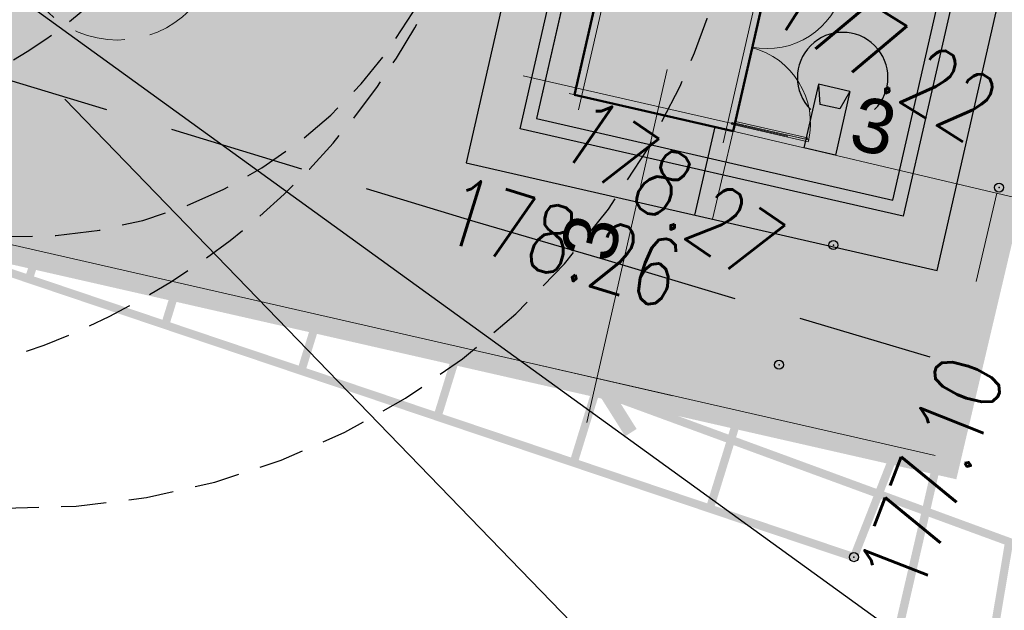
# Model space of a CAD drawing. Header units: metres. Extents: x 964 to 7125, y -212 to 9570.
# Tile 74 of 185: x 1949.5 to 1960.38, y 220.57 to 227.09. Entities that reach past the tile are written whole.
import ezdxf
from ezdxf.enums import TextEntityAlignment as Align

# ---------------------------------------------------------------- set-up
doc = ezdxf.new("R2010")
doc.units = ezdxf.units.M
for name, pattern in [('1081', [1.5, 1, -0.5]), ('2217', [2, 1.5, -0.5]), ('2218', [1, 0.5, -0.5]), ('3820', [1.75, 1.25, -0.5]), ('ACAD_ISO10W100', [18, 12, -3, 0, -3]), ('CENTER2', [1.125, 0.75, -0.125, 0.125, -0.125]), ('CIĄGłA', [0]), ('DASH', [0.75, 0.5, -0.25]), ('DASHED', [0.75, 0.5, -0.25]), ('HIDDEN', [0.375, 0.25, -0.125])]:
    doc.linetypes.add(name, pattern=pattern)
for name, color, linetype in [('0S', 7, 'Continuous'), ('Dzialki', 7, 'Continuous'), ('Kontury', 7, 'Continuous'), ('OT_ZagospodarowanieTerenu', 7, 'Continuous'), ('SKARPA2', 7, 'Continuous'), ('Uzytki', 7, 'Continuous'), ('WYMIARY', 9, 'Continuous'), ('ZP_strefy oddziaływania', 8, 'HIDDEN')]:
    doc.layers.add(name, color=color, linetype=linetype)
for name, color, linetype, lineweight in [('_IE', 240, 'Continuous', 9), ('AGP1_BUDYNKI', 7, 'Continuous', 50), ('AGP1_granica_opracow', 7, 'Continuous', 15), ('AGP1_HATCH', 7, 'Continuous', 5), ('AGP1_KRAWEZNIKI GRUBOŚCI', 7, 'Continuous', 15), ('AGP1_KRAWEZNIKI NOWE', 7, 'Continuous', 30), ('AGP1_WYMIARY', 7, 'Continuous', 15), ('AGP1_ZIELEN', 1, 'Continuous', 15), ('PODKŁAD MAPA', 7, 'Continuous', 9), ('STREFY GAZOCIĄG', 7, 'Continuous', 9)]:
    doc.layers.add(name, color=color, linetype=linetype, lineweight=lineweight)
doc.styles.add('ARIAL', font='arial.ttf')
doc.styles.add('GENERATED_STYLE_1', font='arialbd.ttf', dxfattribs={"width": 0.999153})
doc.styles.add('STYL_ARIAL', font='simplex', dxfattribs={"width": 0.75, "oblique": 0.1})
doc.dimstyles.new('GENERATED_STYLE__61', dxfattribs={"dimtxt": 10, "dimasz": 9.5, "dimexe": 0.18, "dimexo": 0, "dimgap": 0.09, "dimtad": 0, "dimdec": 1, "dimzin": 0, "dimdsep": 46, "dimtxsty": 'GENERATED_STYLE_1', "dimblk": 'ARROWHEAD_1', "dimblk1": 'ARROWHEAD_1', "dimblk2": 'ARROWHEAD_1', "dimcen": 0.09, "dimclrd": 256, "dimclre": 256, "dimclrt": 256, "dimazin": 0, "dimtfac": 1, "dimtdec": 4, "dimtmove": 0, "dimatfit": 3, "dimfxl": 1, "dimtolj": 1, "dimtzin": 0, "dimarcsym": 0})

# ---------------------------------------------------------------- blocks, each defined once
blk = doc.blocks.new('ARROWHEAD_1')
at = {"linetype": 'Continuous'}
blk.add_line((0, 0), (-1, 0), dxfattribs=at)
blk.add_circle((0, 0), 0.25, dxfattribs=at)
blk = doc.blocks.new('OTZK2')
at = {"color": 0}
blk.add_arc((0.5, 0.5), 0.5, 315, 225, dxfattribs=at)
blk = doc.blocks.new('RTPW02')
at = {"color": 0}
blk.add_circle((0, 0), 0.05, dxfattribs=at)
blk = doc.blocks.new('MDCP 20240606')
at = {"layer": 'Dzialki', "color": 251, "true_color": 0x636466, "const_width": 0.09}
for points in [[(6592058.62, 5737961.47), (6592053.22, 5737938.58)], [(6592053.22, 5737938.58), (6591998.81, 5737950.95)], [(6592050.89, 5737928.43), (6592053.22, 5737938.58)]]:
    blk.add_lwpolyline(points, dxfattribs=at)
at = {"layer": 'Kontury', "color": 251, "linetype": '2217', "true_color": 0x636466, "const_width": 0.09}
for points in [[(6591998.81, 5737950.95), (6592053.22, 5737938.58)], [(6592053.22, 5737938.58), (6592052.34, 5737934.78)]]:
    blk.add_lwpolyline(points, dxfattribs=at)
at = {"layer": 'OT_ZagospodarowanieTerenu', "color": 251, "linetype": '1081', "true_color": 0x636466, "const_width": 0.09}
blk.add_lwpolyline([(6592073.7, 5737976.5), (6592072.08, 5737981.8), (6592052.48, 5737982.7), (6592038.83, 5737971.26), (6592034.15, 5737950.72), (6592037.44, 5737948.76), (6592037.82, 5737943.52), (6592053.99, 5737937.59), (6592051.48, 5737922.7), (6592058.84, 5737922.22), (6592062.72, 5737925.29), (6592063.65, 5737933.34), (6592066.33, 5737944.78), (6592065.09, 5737951.53), (6592063.33, 5737955.72), (6592065.93, 5737958.41), (6592070.87, 5737958), (6592072.22, 5737963.52), (6592071.8, 5737967.27), (6592073.7, 5737976.5)], dxfattribs=at)
at = {"layer": 'SKARPA2', "color": 252, "linetype": '3820', "true_color": 0x939598, "const_width": 0.09}
for points in [[(6592038.183, 5737962.966), (6592036.519, 5737954.877), (6592037.107, 5737952.596), (6592040.41, 5737944.835), (6592038.969, 5737943.408), (6592051.4465, 5737939.5466), (6592052.0478, 5737940.8696), (6592044.934, 5737945.747), (6592046.112, 5737952.549), (6592047.705, 5737963.622)], [(6592048.975, 5737963.47), (6592048.824, 5737958.691), (6592048.12, 5737948.419), (6592046.91, 5737945.901), (6592053.879, 5737941.505), (6592052.274, 5737937.421), (6592037.958, 5737942.245), (6592037.951, 5737943.715), (6592037.0713, 5737947.7616), (6592035.056, 5737951.244), (6592034.507, 5737955.744), (6592036.842, 5737964.833)]]:
    blk.add_lwpolyline(points, dxfattribs=at)
at = {"layer": 'SKARPA2', "color": 252, "true_color": 0x939598, "const_width": 0.09}
for points in [[(6592048.7757, 5737943.113), (6592049.5468, 5737944.2377)], [(6592049.8895, 5737942.3494), (6592050.6899, 5737943.5167)], [(6592049.3326, 5737942.7312), (6592049.7255, 5737943.3042)], [(6592051.0033, 5737941.5857), (6592051.8329, 5737942.7957)], [(6592050.4464, 5737941.9676), (6592050.8539, 5737942.5619)], [(6592043.6117, 5737941.9712), (6592043.1545, 5737940.4939)], [(6592051.5602, 5737941.2039), (6592051.9823, 5737941.8196)], [(6592044.3702, 5737941.7365), (6592044.1387, 5737940.9884)], [(6592045.1287, 5737941.5018), (6592044.6599, 5737939.9867)], [(6592045.8872, 5737941.267), (6592045.6499, 5737940.5)], [(6592046.6458, 5737941.0323), (6592046.1652, 5737939.4795)], [(6592047.4043, 5737940.7975), (6592047.1611, 5737940.0117)], [(6592051.9797, 5737940.7197), (6592053.3293, 5737940.1063)], [(6592048.1628, 5737940.5628), (6592047.6705, 5737938.9722)], [(6592048.9213, 5737940.3281), (6592048.6722, 5737939.5233)], [(6592049.6798, 5737940.0933), (6592049.1759, 5737938.465)], [(6592051.6669, 5737940.0315), (6592052.3597, 5737939.7166)], [(6592050.4383, 5737939.8586), (6592050.1834, 5737939.035)], [(6592051.1968, 5737939.6239), (6592050.6812, 5737937.9577)]]:
    blk.add_lwpolyline(points, dxfattribs=at)
at = {"layer": 'SKARPA2', "color": 251, "true_color": 0x636466}
for p in [(6592053.879, 5737941.505), (6592052.0478, 5737940.8696), (6592051.4465, 5737939.5466), (6592052.274, 5737937.421)]:
    blk.add_point(p, dxfattribs=at)
at = {"layer": 'Uzytki', "color": 251, "linetype": '2218', "true_color": 0x636466, "const_width": 0.09}
for points in [[(6592053.22, 5737938.58), (6591998.81, 5737950.95)], [(6592052.34, 5737934.78), (6592053.22, 5737938.58)]]:
    blk.add_lwpolyline(points, dxfattribs=at)
at = {"layer": 'OT_ZagospodarowanieTerenu', "color": 251, "true_color": 0x636466}
blk.add_blockref('OTZK2', (6592051.65, 5737942.22), dxfattribs=at)
at = {"layer": 'SKARPA2', "color": 251, "true_color": 0x636466}
for p in [(6592053.879, 5737941.505), (6592052.0478, 5737940.8696), (6592051.4465, 5737939.5466), (6592052.274, 5737937.421)]:
    blk.add_blockref('RTPW02', p, dxfattribs=at)
at = {"layer": 'SKARPA2', "color": 251, "true_color": 0x636466, "style": 'STYL_ARIAL', "width": 0.75}
for s, rotation, p in [('177.22', 327.7565, (6592051.1778, 5737943.195)), ('178.27', 325.5645000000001, (6592048.830279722, 5737941.74320867)), ('178.26', 342.8043, (6592047.6076, 5737940.7203)), ('177.10', 68.54530000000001, (6592053.2021, 5737936.8924))]:
    blk.add_text(s, height=0.75, rotation=rotation, dxfattribs=at).set_placement(p, align=Align.BOTTOM_LEFT)
blk = doc.blocks.new('drzewo_liściaste_symbol')
at = {"layer": 'AGP1_ZIELEN', "color": 11, "lineweight": 30, "true_color": 0xf27172, "transparency": 33554559}
for p, q in [((0.5303300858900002, -0.5303300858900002), (-0.5303300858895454, 0.5303300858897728)), ((-0.5303300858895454, -0.5303300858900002), (0.5303300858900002, 0.5303300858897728))]:
    blk.add_line(p, q, dxfattribs=at)
at = {"layer": 'AGP1_ZIELEN', "color": 252, "linetype": 'DASHED', "lineweight": 5, "ltscale": 1.5, "true_color": 0x939598}
blk.add_circle((0, 0), 1.5, dxfattribs=at)
blk = doc.blocks.new('DRZEWA DO WYCINKI 20240606')
at = {"layer": 'AGP1_ZIELEN', "lineweight": 9, "xscale": 0.75, "yscale": 0.75, "zscale": 0.75, "rotation": 347.6011741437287}
blk.add_blockref('drzewo_liściaste_symbol', (2230.18400957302, 192.5417626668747), dxfattribs=at)
blk = doc.blocks.new('_ArchTick')
at = {"layer": 'WYMIARY', "color": 0, "linetype": 'Continuous', "const_width": 0.15}
blk.add_lwpolyline([(-0.5, -0.5), (0.5, 0.5)], dxfattribs=at)
blk = doc.blocks.new('IE_20251212')
at = {"layer": '_IE', "color": 4, "lineweight": -3}
blk.add_line((42.41781992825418, -81.14396457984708), (25.38792917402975, -68.82676152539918), dxfattribs=at)
at = {"layer": '_IE', "lineweight": -3}
for p, q in [((35.14260335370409, -70.44274605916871), (34.98193351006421, -71.14670085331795)), ((35.14260335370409, -70.44274605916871), (34.98193351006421, -71.14670085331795)), ((35.14260335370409, -70.44274605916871), (34.98193351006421, -71.14670085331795)), ((35.14260335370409, -70.44274605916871), (34.98193351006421, -71.14670085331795)), ((35.14260335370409, -70.44274605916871), (34.98193351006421, -71.14670085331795)), ((35.14260335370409, -70.44274605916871), (34.98193351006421, -71.14670085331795)), ((35.14260335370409, -70.44274605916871), (34.98193351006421, -71.14670085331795)), ((35.14260335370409, -70.44274605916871), (34.98193351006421, -71.14670085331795)), ((35.14260335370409, -70.44274605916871), (34.98193351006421, -71.14670085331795)), ((35.14260335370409, -70.44274605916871), (34.98193351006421, -71.14670085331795)), ((35.14260335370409, -70.44274605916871), (34.98193351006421, -71.14670085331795)), ((35.14260335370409, -70.44274605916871), (34.98193351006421, -71.14670085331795)), ((35.48999918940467, -70.52203529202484), (35.14260335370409, -70.44274605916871)), ((35.14260335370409, -70.44274605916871), (35.15805174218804, -70.66671762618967)), ((35.48999918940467, -70.52203529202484), (35.14260335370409, -70.44274605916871)), ((35.14260335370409, -70.44274605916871), (35.15805174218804, -70.66671762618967)), ((35.48999918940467, -70.52203529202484), (35.14260335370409, -70.44274605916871)), ((35.14260335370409, -70.44274605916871), (35.15805174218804, -70.66671762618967)), ((35.48999918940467, -70.52203529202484), (35.14260335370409, -70.44274605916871)), ((35.14260335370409, -70.44274605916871), (35.15805174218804, -70.66671762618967)), ((35.48999918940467, -70.52203529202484), (35.14260335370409, -70.44274605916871)), ((35.14260335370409, -70.44274605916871), (35.15805174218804, -70.66671762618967)), ((35.48999918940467, -70.52203529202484), (35.14260335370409, -70.44274605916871)), ((35.14260335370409, -70.44274605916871), (35.15805174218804, -70.66671762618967)), ((35.48999918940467, -70.52203529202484), (35.14260335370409, -70.44274605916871)), ((35.14260335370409, -70.44274605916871), (35.15805174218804, -70.66671762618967)), ((35.48999918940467, -70.52203529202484), (35.14260335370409, -70.44274605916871)), ((35.14260335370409, -70.44274605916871), (35.15805174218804, -70.66671762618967)), ((35.48999918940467, -70.52203529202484), (35.14260335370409, -70.44274605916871)), ((35.14260335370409, -70.44274605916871), (35.15805174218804, -70.66671762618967)), ((35.48999918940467, -70.52203529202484), (35.14260335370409, -70.44274605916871)), ((35.14260335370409, -70.44274605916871), (35.15805174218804, -70.66671762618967)), ((35.48999918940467, -70.52203529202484), (35.14260335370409, -70.44274605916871)), ((35.14260335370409, -70.44274605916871), (35.15805174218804, -70.66671762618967)), ((35.48999918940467, -70.52203529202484), (35.14260335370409, -70.44274605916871)), ((35.14260335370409, -70.44274605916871), (35.15805174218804, -70.66671762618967)), ((35.48999918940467, -70.52203529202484), (35.32932934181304, -71.22599008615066)), ((35.48999918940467, -70.52203529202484), (35.32932934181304, -71.22599008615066)), ((35.48999918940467, -70.52203529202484), (35.32932934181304, -71.22599008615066)), ((35.48999918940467, -70.52203529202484), (35.32932934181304, -71.22599008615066)), ((35.48999918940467, -70.52203529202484), (35.32932934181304, -71.22599008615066)), ((35.48999918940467, -70.52203529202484), (35.32932934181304, -71.22599008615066)), ((35.48999918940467, -70.52203529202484), (35.32932934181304, -71.22599008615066)), ((35.48999918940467, -70.52203529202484), (35.32932934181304, -71.22599008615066)), ((35.48999918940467, -70.52203529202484), (35.32932934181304, -71.22599008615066)), ((35.48999918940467, -70.52203529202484), (35.32932934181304, -71.22599008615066)), ((35.48999918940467, -70.52203529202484), (35.32932934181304, -71.22599008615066)), ((35.48999918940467, -70.52203529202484), (35.32932934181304, -71.22599008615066)), ((35.48999918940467, -70.52203529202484), (35.37890476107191, -70.71712487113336)), ((35.48999918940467, -70.52203529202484), (35.37890476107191, -70.71712487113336)), ((35.48999918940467, -70.52203529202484), (35.37890476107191, -70.71712487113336)), ((35.48999918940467, -70.52203529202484), (35.37890476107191, -70.71712487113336)), ((35.48999918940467, -70.52203529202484), (35.37890476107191, -70.71712487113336)), ((35.48999918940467, -70.52203529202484), (35.37890476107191, -70.71712487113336)), ((35.48999918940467, -70.52203529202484), (35.37890476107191, -70.71712487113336)), ((35.48999918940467, -70.52203529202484), (35.37890476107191, -70.71712487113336)), ((35.48999918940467, -70.52203529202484), (35.37890476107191, -70.71712487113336)), ((35.48999918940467, -70.52203529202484), (35.37890476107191, -70.71712487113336)), ((35.48999918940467, -70.52203529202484), (35.37890476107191, -70.71712487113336)), ((35.48999918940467, -70.52203529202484), (35.37890476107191, -70.71712487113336)), ((35.37890476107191, -70.71712487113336), (35.15805174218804, -70.66671762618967)), ((35.37890476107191, -70.71712487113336), (35.15805174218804, -70.66671762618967)), ((35.37890476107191, -70.71712487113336), (35.15805174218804, -70.66671762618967)), ((35.37890476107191, -70.71712487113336), (35.15805174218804, -70.66671762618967)), ((35.37890476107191, -70.71712487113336), (35.15805174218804, -70.66671762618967)), ((35.37890476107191, -70.71712487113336), (35.15805174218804, -70.66671762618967)), ((35.37890476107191, -70.71712487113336), (35.15805174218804, -70.66671762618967)), ((35.37890476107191, -70.71712487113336), (35.15805174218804, -70.66671762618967)), ((35.37890476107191, -70.71712487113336), (35.15805174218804, -70.66671762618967)), ((35.37890476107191, -70.71712487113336), (35.15805174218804, -70.66671762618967)), ((35.37890476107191, -70.71712487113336), (35.15805174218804, -70.66671762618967)), ((35.37890476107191, -70.71712487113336), (35.15805174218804, -70.66671762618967)), ((35.32932934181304, -71.22599008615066), (34.98193351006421, -71.14670085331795)), ((35.32932934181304, -71.22599008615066), (34.98193351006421, -71.14670085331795)), ((35.32932934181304, -71.22599008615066), (34.98193351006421, -71.14670085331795)), ((35.32932934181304, -71.22599008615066), (34.98193351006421, -71.14670085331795)), ((35.32932934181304, -71.22599008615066), (34.98193351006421, -71.14670085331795)), ((35.32932934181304, -71.22599008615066), (34.98193351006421, -71.14670085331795)), ((35.32932934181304, -71.22599008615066), (34.98193351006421, -71.14670085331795)), ((35.32932934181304, -71.22599008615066), (34.98193351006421, -71.14670085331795)), ((35.32932934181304, -71.22599008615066), (34.98193351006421, -71.14670085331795)), ((35.32932934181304, -71.22599008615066), (34.98193351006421, -71.14670085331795)), ((35.32932934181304, -71.22599008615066), (34.98193351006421, -71.14670085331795)), ((35.32932934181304, -71.22599008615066), (34.98193351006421, -71.14670085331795))]:
    blk.add_line(p, q, dxfattribs=at)
at = {"layer": '_IE', "linetype": 'CIĄGłA', "lineweight": -3}
blk.add_line((33.99538867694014, -70.91428943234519), (33.77287201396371, -71.88921831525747), dxfattribs=at)
at = {"layer": '_IE', "lineweight": -3, "ltscale": 3}
blk.add_lwpolyline([(32.25417817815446, -66.90096868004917), (31.24723374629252, -71.31276950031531), (36.45412521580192, -72.501184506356), (37.90006800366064, -66.1659666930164)], dxfattribs=at)
at = {"layer": '_IE', "lineweight": -3, "ltscale": 3, "const_width": 0.2}
blk.add_lwpolyline([(35.15563142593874, -71.1863454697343), (34.93468616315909, -72.15438945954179)], dxfattribs=at)
blk.add_lwpolyline([(35.15563142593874, -71.1863454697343), (34.93468616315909, -72.15438945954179)], dxfattribs=at)
blk.add_lwpolyline([(35.15563142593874, -71.1863454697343), (34.93468616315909, -72.15438945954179)], dxfattribs=at)
blk.add_lwpolyline([(35.15563142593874, -71.1863454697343), (34.93468616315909, -72.15438945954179)], dxfattribs=at)
blk.add_lwpolyline([(35.15563142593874, -71.1863454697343), (34.93468616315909, -72.15438945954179)], dxfattribs=at)
blk.add_lwpolyline([(35.15563142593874, -71.1863454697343), (34.93468616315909, -72.15438945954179)], dxfattribs=at)
blk.add_lwpolyline([(35.15563142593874, -71.1863454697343), (34.93468616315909, -72.15438945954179)], dxfattribs=at)
blk.add_lwpolyline([(35.15563142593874, -71.1863454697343), (34.93468616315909, -72.15438945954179)], dxfattribs=at)
blk.add_lwpolyline([(35.15563142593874, -71.1863454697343), (34.93468616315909, -72.15438945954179)], dxfattribs=at)
blk.add_lwpolyline([(35.15563142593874, -71.1863454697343), (34.93468616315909, -72.15438945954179)], dxfattribs=at)
blk.add_lwpolyline([(35.15563142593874, -71.1863454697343), (34.93468616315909, -72.15438945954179)], dxfattribs=at)
blk.add_lwpolyline([(35.15563142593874, -71.1863454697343), (34.93468616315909, -72.15438945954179)], dxfattribs=at)
at = {"layer": '_IE', "lineweight": -3, "ltscale": 3, "const_width": 0.2, "elevation": 1.163272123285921e-10}
blk.add_lwpolyline([(34.88187795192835, -72.06947012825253, 0.9999999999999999), (34.98749437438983, -72.23930879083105, 0.9999999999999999)], format="xyb", close=True, dxfattribs=at)
blk.add_lwpolyline([(34.88187795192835, -72.06947012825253, 0.9999999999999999), (34.98749437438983, -72.23930879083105, 0.9999999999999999)], format="xyb", close=True, dxfattribs=at)
blk.add_lwpolyline([(34.88187795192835, -72.06947012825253, 0.9999999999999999), (34.98749437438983, -72.23930879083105, 0.9999999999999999)], format="xyb", close=True, dxfattribs=at)
blk.add_lwpolyline([(34.88187795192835, -72.06947012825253, 0.9999999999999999), (34.98749437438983, -72.23930879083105, 0.9999999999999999)], format="xyb", close=True, dxfattribs=at)
blk.add_lwpolyline([(34.88187795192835, -72.06947012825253, 0.9999999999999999), (34.98749437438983, -72.23930879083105, 0.9999999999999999)], format="xyb", close=True, dxfattribs=at)
blk.add_lwpolyline([(34.88187795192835, -72.06947012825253, 0.9999999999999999), (34.98749437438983, -72.23930879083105, 0.9999999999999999)], format="xyb", close=True, dxfattribs=at)
blk.add_lwpolyline([(34.88187795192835, -72.06947012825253, 0.9999999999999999), (34.98749437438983, -72.23930879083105, 0.9999999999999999)], format="xyb", close=True, dxfattribs=at)
blk.add_lwpolyline([(34.88187795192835, -72.06947012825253, 0.9999999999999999), (34.98749437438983, -72.23930879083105, 0.9999999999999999)], format="xyb", close=True, dxfattribs=at)
blk.add_lwpolyline([(34.88187795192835, -72.06947012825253, 0.9999999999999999), (34.98749437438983, -72.23930879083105, 0.9999999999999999)], format="xyb", close=True, dxfattribs=at)
blk.add_lwpolyline([(34.88187795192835, -72.06947012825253, 0.9999999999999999), (34.98749437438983, -72.23930879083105, 0.9999999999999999)], format="xyb", close=True, dxfattribs=at)
blk.add_lwpolyline([(34.88187795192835, -72.06947012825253, 0.9999999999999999), (34.98749437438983, -72.23930879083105, 0.9999999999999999)], format="xyb", close=True, dxfattribs=at)
blk.add_lwpolyline([(34.88187795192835, -72.06947012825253, 0.9999999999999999), (34.98749437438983, -72.23930879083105, 0.9999999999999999)], format="xyb", close=True, dxfattribs=at)

msp = doc.modelspace()

# ---------------------------------------------------------------- hatches: boundary and pattern name
at = {"layer": 'AGP1_HATCH', "transparency": 33554625}
h = msp.add_hatch(dxfattribs=at)
h.set_pattern_fill('GRASS', color=64, scale=0.02)
h.set_pattern_definition([(90, (0, 0), (-0.3592102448, 0.3592102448), [0.09525, -0.6231704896]), (45, (0, 0), (-0.3592102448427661, 0.3592102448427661), [0.09525, -0.41275]), (135, (0, 0), (-0.3592102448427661, -0.3592102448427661), [0.09525, -0.41275])])
edge = h.paths.add_edge_path()
edge.add_line((1918.027372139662, 281.1750997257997), (1917.733087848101, 280.1037389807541))
edge.add_arc((1955.218774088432, 442.3996465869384), 166.5687194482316, 256.9943948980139, 258.1500133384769)
edge.add_line((1921.013892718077, 279.380738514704), (1921.293686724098, 279.3204852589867))
edge.add_line((1921.293686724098, 279.3204852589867), (1921.411575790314, 279.8679188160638))
edge.add_line((1921.411575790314, 279.8679188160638), (1923.034373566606, 279.5184515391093))
edge.add_line((1923.034373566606, 279.5184515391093), (1922.91648450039, 278.9710179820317))
edge.add_line((1922.91648450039, 278.9710179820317), (1933.464755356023, 276.6994623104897))
edge.add_line((1933.464755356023, 276.6994623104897), (1934.495887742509, 277.4314030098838))
edge.add_line((1934.495887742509, 277.4314030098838), (1918.027372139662, 281.1750997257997))
edge = h.paths.add_edge_path()
edge.add_line((1934.495887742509, 277.4314030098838), (1933.464755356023, 276.6994623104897))
edge.add_line((1933.464755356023, 276.6994623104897), (1961.672783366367, 270.6249021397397))
edge.add_arc((1959.177644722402, 261.9819229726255), 8.995932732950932, -9.899978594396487, 73.89711847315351, ccw=False)
edge.add_line((1968.039622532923, 260.4352636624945), (1961.280311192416, 230.8202579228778))
edge.add_line((1961.280311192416, 230.8202579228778), (1960.644477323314, 230.9653696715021))
edge.add_line((1960.644477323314, 230.9653696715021), (1959.26529123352, 224.9226379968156))
edge.add_line((1959.26529123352, 224.9226379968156), (1955.033328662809, 225.8885363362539))
edge.add_line((1955.033328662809, 225.8885363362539), (1956.408039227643, 231.9116583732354))
edge.add_line((1956.408039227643, 231.9116583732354), (1953.022839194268, 230.9890328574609))
edge.add_line((1953.022839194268, 230.9890328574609), (1949.225572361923, 231.8557167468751))
edge.add_line((1949.225572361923, 231.8557167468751), (1948.814638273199, 230.0552605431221))
edge.add_line((1948.814638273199, 230.0552605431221), (1944.094277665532, 231.1293036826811))
edge.add_line((1944.094277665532, 231.1293036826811), (1944.505933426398, 232.9329218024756))
edge.add_line((1944.505933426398, 232.9329218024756), (1938.432993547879, 234.319002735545))
edge.add_line((1938.432993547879, 234.319002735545), (1936.698210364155, 235.4907377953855))
edge.add_arc((1936.198520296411, 234.8031445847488), 0.8499850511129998, 53.99321822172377, 167.1431079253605)
edge.add_line((1935.369845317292, 234.992280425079), (1934.079247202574, 229.3376865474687))
edge.add_line((1934.079247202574, 229.3376865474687), (1929.93579943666, 230.2833823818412))
edge.add_line((1929.93579943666, 230.2833823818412), (1930.302951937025, 231.8920150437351))
edge.add_line((1930.302951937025, 231.8920150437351), (1911.146240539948, 236.2643211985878))
edge.add_line((1911.146240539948, 236.2643211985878), (1911.145917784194, 236.2643948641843))
edge.add_line((1911.145917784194, 236.2643948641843), (1911.579825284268, 238.1655061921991))
edge.add_line((1911.579825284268, 238.1655061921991), (1907.679791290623, 239.0556455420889))
edge.add_line((1907.679791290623, 239.0556455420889), (1908.391844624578, 242.1754179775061))
edge.add_line((1908.391844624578, 242.1754179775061), (1913.602602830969, 262.8037986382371))
edge.add_arc((1910.839397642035, 263.5017936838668), 2.849999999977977, 345.8234528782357, 357.692915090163)
edge.add_line((1913.687087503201, 263.3870659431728), (1913.781314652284, 265.7259047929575))
edge.add_line((1913.781314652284, 265.7259047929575), (1905.257372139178, 234.6850997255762))
edge.add_line((1905.257372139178, 234.6850997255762), (1959.667372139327, 222.3150997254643))
edge.add_line((1959.667372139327, 222.3150997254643), (1970.727372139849, 269.1950997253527))
edge.add_line((1970.727372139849, 269.1950997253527), (1934.495887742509, 277.4314030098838))
at = {"layer": 'AGP1_HATCH', "true_color": 0x636466, "transparency": 33554477}
h = msp.add_hatch(color=251, dxfattribs=at)
h.dxf.hatch_style = 1
h.paths.add_polyline_path([(1957.387694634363, 225.8640364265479), (1955.63282263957, 226.2645664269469), (1956.849989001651, 231.597427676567), (1958.604860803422, 231.1968974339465)], flags=16)
edge = h.paths.add_edge_path()
edge.add_arc((1960.322805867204, 465.5645542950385), 190.2882127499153, 257.0703403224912, 258.0782477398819)
edge.add_line((1921.013892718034, 279.3807385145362), (1961.668481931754, 270.6258284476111))
edge.add_line((1961.668481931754, 270.6258284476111), (1961.673641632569, 270.6246543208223))
edge.add_arc((1959.177644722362, 261.981922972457), 8.99593273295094, -9.899978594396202, 73.8914287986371, ccw=False)
edge.add_line((1968.039622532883, 260.4352636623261), (1961.280311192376, 230.8202579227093))
edge.add_line((1961.280311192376, 230.8202579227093), (1960.644477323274, 230.9653696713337))
edge.add_line((1960.644477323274, 230.9653696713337), (1959.26529123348, 224.9226379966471))
edge.add_line((1959.26529123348, 224.9226379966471), (1955.035033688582, 225.8924517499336))
edge.add_line((1955.035033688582, 225.8924517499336), (1956.414205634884, 231.9351207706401))
edge.add_line((1956.414205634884, 231.9351207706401), (1956.408039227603, 231.911658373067))
edge.add_line((1956.408039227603, 231.911658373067), (1953.022839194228, 230.9890328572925))
edge.add_line((1953.022839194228, 230.9890328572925), (1949.225572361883, 231.855716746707))
edge.add_line((1949.225572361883, 231.855716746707), (1948.814638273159, 230.0552605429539))
edge.add_line((1948.814638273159, 230.0552605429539), (1944.094277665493, 231.1293036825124))
edge.add_line((1944.094277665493, 231.1293036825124), (1944.505933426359, 232.9329218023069))
edge.add_line((1944.505933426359, 232.9329218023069), (1938.432993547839, 234.3190027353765))
edge.add_line((1938.432993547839, 234.3190027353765), (1936.698210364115, 235.4907377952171))
edge.add_arc((1936.198520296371, 234.8031445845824), 0.8499850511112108, 53.99321822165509, 167.1431079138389)
edge.add_line((1935.369845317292, 234.9922804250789), (1934.079247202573, 229.3376865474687))
edge.add_line((1934.079247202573, 229.3376865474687), (1929.93579943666, 230.2833823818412))
edge.add_line((1929.93579943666, 230.2833823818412), (1930.302951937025, 231.8920150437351))
edge.add_line((1930.302951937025, 231.8920150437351), (1911.146240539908, 236.2643211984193))
edge.add_line((1911.146240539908, 236.2643211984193), (1911.145972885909, 236.2646362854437))
edge.add_line((1911.145972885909, 236.2646362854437), (1911.579880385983, 238.1657476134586))
edge.add_line((1911.579880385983, 238.1657476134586), (1907.679791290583, 239.0556455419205))
edge.add_line((1907.679791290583, 239.0556455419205), (1908.391844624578, 242.1754179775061))
edge.add_line((1908.391844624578, 242.1754179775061), (1913.602602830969, 262.8037986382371))
edge.add_arc((1910.839397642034, 263.5017936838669), 2.849999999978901, 345.8234528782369, 357.6929150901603)
edge.add_line((1913.687087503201, 263.3870659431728), (1913.781794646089, 265.7378188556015))
edge.add_line((1913.781794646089, 265.7378188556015), (1913.957681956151, 266.3773577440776))
edge.add_line((1913.957681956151, 266.3773577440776), (1913.836965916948, 263.3810276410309))
edge.add_arc((1910.839397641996, 263.501793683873), 3.000000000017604, 345.82345287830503, 357.69291509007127, ccw=False)
edge.add_line((1913.748034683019, 262.767062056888), (1908.538083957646, 242.1420404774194))
edge.add_line((1908.538083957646, 242.1420404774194), (1911.462870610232, 241.4744904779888))
edge.add_arc((1911.237805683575, 240.497337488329), 1.002737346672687, -9.8722114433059, 77.02943066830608, ccw=False)
edge.add_line((1912.225695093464, 240.3254168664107), (1911.325813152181, 236.3771931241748))
edge.add_line((1911.325813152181, 236.3771931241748), (1934.333537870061, 231.1259360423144))
edge.add_line((1934.333537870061, 231.1259360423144), (1935.223605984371, 235.0256579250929))
edge.add_arc((1936.198520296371, 234.8031445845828), 0.9999850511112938, 54.147005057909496, 167.143107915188, ccw=False)
edge.add_line((1936.784219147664, 235.6136548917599), (1938.493712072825, 234.4590017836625))
edge.add_line((1938.493712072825, 234.4590017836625), (1953.019616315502, 231.143625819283))
edge.add_line((1953.019616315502, 231.143625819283), (1956.445877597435, 232.077442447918))
edge.add_line((1956.445877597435, 232.077442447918), (1961.167448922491, 230.999872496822))
edge.add_line((1961.167448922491, 230.999872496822), (1967.892518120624, 260.464850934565))
edge.add_arc((1959.177644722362, 261.9819229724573), 8.845932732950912, 350.1249919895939, 433.863969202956)
edge.add_line((1961.636095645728, 270.4793664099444), (1920.923664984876, 279.2464152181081))
edge.add_arc((1955.218774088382, 442.3996465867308), 166.7187194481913, 256.9978913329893, 258.1291453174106, ccw=False)
edge.add_line((1917.709243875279, 279.9552974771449), (1917.744927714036, 280.1010047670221))
at = {"layer": 'AGP1_HATCH', "true_color": 0xf8991e, "transparency": 33554579}
h = msp.add_hatch(color=30, dxfattribs=at)
h.dxf.hatch_style = 1
h.paths.add_polyline_path([(1955.632822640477, 226.2645664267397), (1957.387694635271, 225.8640364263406), (1958.60486080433, 231.1968974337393), (1956.849989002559, 231.5974276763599)])

# ---------------------------------------------------------------- linework, layer by layer
at = {"color": 252, "linetype": 'CIĄGłA', "lineweight": 0, "true_color": 0x939598}
msp.add_lwpolyline([(1905.257372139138, 234.6850997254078), (1959.61850803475, 222.2777755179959)], dxfattribs=at)
at = {"layer": 'AGP1_BUDYNKI', "linetype": 'ACAD_ISO10W100', "lineweight": 15, "ltscale": 100}
for p, q in [((1956.961360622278, 231.7258654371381), (1955.677439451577, 226.1005257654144)), ((1958.560243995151, 231.360938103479), (1957.276322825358, 225.7355984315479))]:
    msp.add_line(p, q, dxfattribs=at)
at = {"layer": 'AGP1_BUDYNKI'}
msp.add_lwpolyline([(1956.84998881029, 231.597427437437), (1955.63282264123, 226.2645664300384), (1957.387694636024, 225.8640364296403), (1958.604860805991, 231.1968974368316)], close=True, dxfattribs=at)
at = {"layer": 'AGP1_BUDYNKI', "linetype": 'ACAD_ISO10W100', "lineweight": 15, "ltscale": 100}
msp.add_lwpolyline([(1955.065666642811, 226.4760707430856), (1957.990453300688, 225.8085207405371)], dxfattribs=at)
at = {"layer": 'AGP1_BUDYNKI', "lineweight": 5}
for points in [[(1958.206738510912, 225.7899275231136), (1958.202288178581, 225.7704289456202), (1957.407721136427, 225.9517800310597), (1957.412171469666, 225.9712786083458)], [(1958.221786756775, 225.7659786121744), (1958.217336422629, 225.7464800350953), (1957.383772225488, 225.9367317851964), (1957.388222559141, 225.9562303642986)]]:
    msp.add_lwpolyline(points, close=True, dxfattribs=at)
msp.add_circle((1957.376248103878, 225.9487062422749), 0.009999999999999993, dxfattribs=at)
for centre, start, end in [((1957.762314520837, 227.6402078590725), 258.467983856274, 347.1431079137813), ((1957.376248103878, 225.9487062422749), 347.1431079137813, 75.81823186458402)]:
    msp.add_arc(centre, 0.8649999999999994, start, end, dxfattribs=at)
at = {"layer": 'AGP1_granica_opracow', "color": 5, "linetype": 'CENTER2', "lineweight": 9, "ltscale": 5, "const_width": 0.5}
msp.add_lwpolyline([(1970.727372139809, 269.1950997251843), (1918.027372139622, 281.1750997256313), (1905.257372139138, 234.6850997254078), (1959.667372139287, 222.3150997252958), (1970.727372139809, 269.1950997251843)], dxfattribs=at)
at = {"layer": 'AGP1_HATCH'}
msp.add_lwpolyline([(1955.632822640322, 226.2645664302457), (1956.849988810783, 231.5974274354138), (1958.604860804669, 231.196897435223), (1957.387694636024, 225.8640364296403), (1955.632822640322, 226.2645664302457)], dxfattribs=at)
at = {"layer": 'AGP1_KRAWEZNIKI GRUBOŚCI', "linetype": 'CIĄGłA'}
for points in [[(1955.212945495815, 226.0013981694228), (1956.558739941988, 231.8978278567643), (1960.49823747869, 230.9987449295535)], [(1955.212945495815, 226.0013981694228), (1959.152429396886, 225.1022548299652), (1960.49823747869, 230.9987449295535)]]:
    msp.add_lwpolyline(points, dxfattribs=at)
at = {"layer": 'AGP1_KRAWEZNIKI NOWE', "color": 18, "linetype": 'CIĄGłA', "true_color": 0x000000}
for p, q in [((1955.033328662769, 225.8885363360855), (1956.408039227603, 231.911658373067)), ((1956.558739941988, 231.8978278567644), (1955.212945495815, 226.0013981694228)), ((1959.152429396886, 225.1022548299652), (1960.49823747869, 230.9987449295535)), ((1960.644477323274, 230.9653696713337), (1959.26529123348, 224.9226379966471)), ((1955.212945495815, 226.0013981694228), (1959.152429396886, 225.1022548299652)), ((1959.26529123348, 224.9226379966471), (1955.033328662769, 225.8885363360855))]:
    msp.add_line(p, q, dxfattribs=at)
at = {"layer": 'AGP1_WYMIARY', "color": 7, "linetype": 'CIĄGłA', "lineweight": 0}
for p, q in [((1956.658894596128, 226.5432348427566), (1955.768837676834, 222.6435620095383)), ((1956.901061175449, 225.9788749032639), (1960.789500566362, 225.0612592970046))]:
    msp.add_line(p, q, dxfattribs=at)
at = {"layer": 'AGP1_WYMIARY', "linetype": 'CIĄGłA', "lineweight": 0}
for p, q in [((1957.387694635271, 225.8640364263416), (1955.572707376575, 226.2782870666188)), ((1957.387694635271, 225.8640364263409), (1957.158017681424, 224.8907695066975)), ((1960.30286710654, 225.1760977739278), (1960.073190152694, 224.2028308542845)), ((1956.720154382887, 222.9392924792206), (1954.905167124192, 223.3535431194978))]:
    msp.add_line(p, q, dxfattribs=at)
at = {"layer": 'STREFY GAZOCIĄG', "color": 30, "linetype": 'DASH', "lineweight": 30, "ltscale": 3, "true_color": 0xf26722}
msp.add_lwpolyline([(1904.594735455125, 260.8864281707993), (1907.264905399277, 258.7651264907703), (1920.499155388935, 248.3972670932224), (1925.133662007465, 244.7534289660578), (1930.173880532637, 240.6392841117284), (1937.181764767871, 234.81948430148), (1938.737022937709, 233.7754669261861), (1946.872543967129, 227.192060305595), (1954.531708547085, 224.8646312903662), (1955.966573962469, 224.4434131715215), (1959.892267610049, 223.268406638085)], dxfattribs=at)
msp.add_lwpolyline([(1904.594735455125, 260.8864281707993), (1907.264905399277, 258.7651264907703), (1920.499155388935, 248.3972670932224), (1925.133662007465, 244.7534289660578), (1930.173880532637, 240.6392841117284), (1937.181764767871, 234.81948430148), (1938.737022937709, 233.7754669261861), (1946.872543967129, 227.192060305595), (1954.531708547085, 224.8646312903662), (1955.966573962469, 224.4434131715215), (1959.892267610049, 223.268406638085)], dxfattribs=at)
at = {"layer": 'ZP_strefy oddziaływania', "ltscale": 2}
for points in [[(1978.756595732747, 222.9354654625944), (1979.212851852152, 224.9073697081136, 0.414213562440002), (1956.747711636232, 260.8978889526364), (1949.709640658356, 262.52634680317, 0.4142135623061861), (1913.719121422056, 240.0612065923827), (1913.26286530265, 238.0893023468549, 0.4142135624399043), (1935.72800551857, 202.0987831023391), (1942.766076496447, 200.4703252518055, 0.4142135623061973)], [(1945.883533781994, 228.4897331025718), (1947.100699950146, 233.8225941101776, -0.4142135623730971), (1959.07515548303, 241.3467162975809), (1960.830027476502, 240.9461862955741, -0.4142135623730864), (1968.354149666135, 228.9717307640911), (1967.136983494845, 223.638869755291, -0.4142135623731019), (1955.162527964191, 216.1147475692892), (1953.407655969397, 216.5152775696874, -0.414213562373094)], [(1957.3228539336, 227.8947711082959), (1957.779110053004, 229.8666753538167, 0.4142135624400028), (1951.788405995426, 239.4641471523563), (1944.750335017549, 241.0926050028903, 0.414213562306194), (1935.152863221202, 235.1019009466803), (1934.696607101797, 233.1299967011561, 0.4142135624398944), (1940.687311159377, 223.532524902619), (1947.725382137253, 221.9040670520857, 0.4142135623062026)], [(1954.400070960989, 228.5710400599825), (1954.856327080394, 230.5429443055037, 0.414213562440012), (1951.112137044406, 236.5413641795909), (1944.07406606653, 238.1698220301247, 0.4142135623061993), (1938.075646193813, 234.4256319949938), (1937.619390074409, 232.4537277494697, 0.4142135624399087), (1941.363580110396, 226.4553078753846), (1948.401651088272, 224.8268500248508, 0.4142135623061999)]]:
    msp.add_lwpolyline(points, format="xyb", close=True, dxfattribs=at)
at = {"layer": 'ZP_strefy oddziaływania', "ltscale": 2, "elevation": -5.00880708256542e-06}
for points in [[(1953.742710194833, 260.8568644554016), (1952.182824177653, 261.2128910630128, 0.4142135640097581), (1916.259457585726, 238.6405242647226), (1916.114821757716, 238.006820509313, 0.4142135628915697), (1938.687188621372, 202.0834540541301), (1940.247074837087, 201.7274273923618, 0.4142135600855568), (1976.170441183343, 224.2997940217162), (1976.315077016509, 224.9334977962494, 0.4142135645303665)], [(1948.847343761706, 239.4084288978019), (1947.287457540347, 239.7644555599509, 0.4142135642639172), (1937.707893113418, 233.74515774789), (1937.563257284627, 233.1114539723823, 0.4142135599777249), (1943.58255504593, 223.5318896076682), (1945.142441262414, 223.1758629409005, 0.4142135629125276), (1954.722005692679, 229.1951607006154), (1954.866641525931, 229.8288644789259, 0.4142135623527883)], [(1948.179793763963, 236.4836422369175), (1946.619907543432, 236.8396689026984, 0.4142135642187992), (1940.632679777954, 233.0776077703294), (1940.488043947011, 232.4439039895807, 0.4142135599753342), (1944.250105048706, 226.4566762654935), (1945.809991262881, 226.1006496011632, 0.4142135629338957), (1951.797219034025, 229.8627106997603), (1951.941854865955, 230.496414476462, 0.4142135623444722)]]:
    msp.add_lwpolyline(points, format="xyb", close=True, dxfattribs=at)

# ---------------------------------------------------------------- block references
at = {"layer": '0S', "linetype": 'CIĄGłA'}
msp.add_blockref('DRZEWA DO WYCINKI 20240606', (-279.5993298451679, 35.45353547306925), dxfattribs=at)
at = {"layer": '_IE'}
msp.add_blockref('IE_20251212', (1923.187372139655, 296.8250997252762), dxfattribs=at)
at = {"layer": 'AGP1_WYMIARY', "color": 7, "linetype": 'CIĄGłA', "lineweight": 0}
for p, rotation in [((1956.547636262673, 226.055770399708), 77.14310791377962), ((1957.387694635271, 225.8640364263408), 166.72194657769), ((1960.30286710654, 225.1760977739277), 346.72194657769), ((1955.880096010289, 223.131026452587), 257.1431079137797)]:
    msp.add_blockref('_ArchTick', p, dxfattribs=dict(at, rotation=rotation))
at = {"layer": 'PODKŁAD MAPA', "linetype": 'ByBlock'}
msp.add_blockref('MDCP 20240606', (-6590093.552627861, -5737716.264900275), dxfattribs=at)

# ---------------------------------------------------------------- texts
at = {"layer": 'AGP1_WYMIARY', "color": 7, "linetype": 'CIĄGłA', "lineweight": 0, "char_height": 0.6, "attachment_point": 5, "style": 'ARIAL'}
for insert, rotation in [((1958.938655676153, 225.9157472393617), 346.72194657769), ((1955.8175103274, 224.6838622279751), 77.14310791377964)]:
    msp.add_mtext('\\A1;3', dxfattribs=dict(at, insert=insert, rotation=rotation))

# ---------------------------------------------------------------- leaders
at = {"layer": 'STREFY GAZOCIĄG', "color": 18, "lineweight": 15, "true_color": 0x000000, "annotation_type": 0, "has_hookline": 1, "hookline_direction": 0, "text_width": 17.64522949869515}
msp.add_leader([(1949.998671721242, 226.2168358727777), (1968.431898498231, 207.1860427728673), (1969.431898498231, 207.1860427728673)], dimstyle='GENERATED_STYLE__61', override={"dimasz": 1}, dxfattribs=at)

doc.saveas('drawing.dxf')
